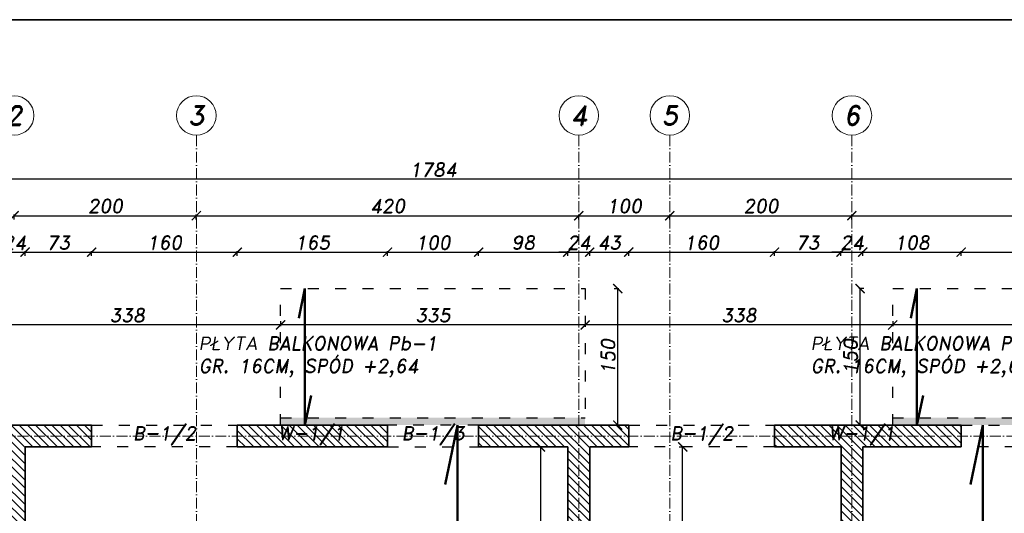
# Model space of a CAD drawing. Header units: millimetres. Extents: x 300938 to 312016, y 11971 to 20881.
# Tile 13 of 239: x 301734 to 302815, y 15846 to 16388. Entities that reach past the tile are written whole.
import ezdxf

# ---------------------------------------------------------------- set-up
doc = ezdxf.new("R2010")
doc.units = ezdxf.units.MM
doc.linetypes.add('ACAD_ISO03W100', pattern=[30, 12, -18])
doc.linetypes.add('ACAD_ISO10W100', pattern=[18, 12, -3, 0, -3])
for name, color, linetype, lineweight in [('konstrukcja', 3, 'Continuous', 35), ('konstrukcja wymiary', 1, 'Continuous', 13), ('kreskowanie', 253, 'Continuous', 0), ('opisy', 2, 'Continuous', 18), ('osie', 5, 'ACAD_ISO10W100', 13), ('zbrojenie', 4, 'Continuous', 50)]:
    doc.layers.add(name, color=color, linetype=linetype, lineweight=lineweight)
doc.layers.add('przerywane', color=6, linetype='ACAD_ISO03W100')
doc.styles.add('KONSTRUKCJA', font='romand.shx', dxfattribs={"oblique": 10})
doc.styles.get("Standard").update_dxf_attribs({"font": 'romand.shx', "oblique": 10})
doc.dimstyles.new('175', dxfattribs={"dimtxt": 15, "dimasz": 10, "dimexe": 1.25, "dimexo": 0.625, "dimgap": 3, "dimtad": 1, "dimdec": 0, "dimrnd": 0.5, "dimtxsty": 'KONSTRUKCJA', "dimblk": 'ARCHTICK', "dimcen": 2.5, "dimadec": 0, "dimazin": 0, "dimtfac": 1, "dimtdec": 0, "dimtix": 1, "dimtmove": 0, "dimatfit": 3, "dimfxl": 4, "dimfxlon": 1, "dimarcsym": 0})

# ---------------------------------------------------------------- blocks, each defined once
blk = doc.blocks.new('_ArchTick')
at = {"color": 0, "linetype": 'ByBlock', "lineweight": 13, "const_width": 0.15}
blk.add_lwpolyline([(-0.5, -0.5), (0.5, 0.5)], dxfattribs=at)
blk = doc.blocks.new('*D36')
at = {"layer": 'Defpoints', "color": 0, "transparency": 16777216}
for p in [(301739.6, 16132.7), (301715.6, 15918.7), (301739.6, 15918.7)]:
    blk.add_point(p, dxfattribs=at)
at = {"layer": 'konstrukcja wymiary', "color": 0, "lineweight": -2, "transparency": 16777216}
for p, q in [((301715.6, 16128.7), (301715.6, 16133.9)), ((301739.6, 16128.7), (301739.6, 16133.9)), ((301715.6, 16132.7), (301705.6, 16132.7)), ((301715.6, 16132.7), (301739.6, 16132.7)), ((301739.6, 16132.7), (301749.6, 16132.7))]:
    blk.add_line(p, q, dxfattribs=at)
at = {"layer": 'konstrukcja wymiary', "color": 0, "lineweight": -2, "transparency": 16777216, "xscale": 10, "yscale": 10, "zscale": 10}
blk.add_blockref('_ArchTick', (301715.6, 16132.7), dxfattribs=at)
at = {"layer": 'konstrukcja wymiary', "color": 0, "lineweight": -2, "transparency": 16777216, "xscale": 10, "yscale": 10, "zscale": 10, "rotation": 180}
blk.add_blockref('_ArchTick', (301739.6, 16132.7), dxfattribs=at)
at = {"layer": 'konstrukcja wymiary', "color": 0, "transparency": 16777216, "insert": (301727.6, 16143.2), "char_height": 15, "attachment_point": 5, "style": 'KONSTRUKCJA'}
blk.add_mtext('24', dxfattribs=at)
blk = doc.blocks.new('*D37')
at = {"layer": 'Defpoints', "color": 0, "transparency": 16777216}
for p in [(301812.6, 16132.7), (301812.6, 15942.7), (301739.6, 15918.7)]:
    blk.add_point(p, dxfattribs=at)
at = {"layer": 'konstrukcja wymiary', "color": 0, "lineweight": -2, "transparency": 16777216}
for p, q in [((301739.6, 16128.7), (301739.6, 16133.9)), ((301812.6, 16128.7), (301812.6, 16133.9)), ((301739.6, 16132.7), (301812.6, 16132.7))]:
    blk.add_line(p, q, dxfattribs=at)
at = {"layer": 'konstrukcja wymiary', "color": 0, "lineweight": -2, "transparency": 16777216, "xscale": 10, "yscale": 10, "zscale": 10, "rotation": 180}
blk.add_blockref('_ArchTick', (301739.6, 16132.7), dxfattribs=at)
at = {"layer": 'konstrukcja wymiary', "color": 0, "lineweight": -2, "transparency": 16777216, "xscale": 10, "yscale": 10, "zscale": 10}
blk.add_blockref('_ArchTick', (301812.6, 16132.7), dxfattribs=at)
at = {"layer": 'konstrukcja wymiary', "color": 0, "transparency": 16777216, "insert": (301776.1, 16143.2), "char_height": 15, "attachment_point": 5, "style": 'KONSTRUKCJA'}
blk.add_mtext('73', dxfattribs=at)
blk = doc.blocks.new('*D38')
at = {"layer": 'Defpoints', "color": 0, "transparency": 16777216}
for p in [(301972.6, 16132.7), (301812.6, 15942.7), (301972.6, 15942.7)]:
    blk.add_point(p, dxfattribs=at)
at = {"layer": 'konstrukcja wymiary', "color": 0, "lineweight": -2, "transparency": 16777216}
for p, q in [((301812.6, 16128.7), (301812.6, 16133.9)), ((301972.6, 16128.7), (301972.6, 16133.9)), ((301812.6, 16132.7), (301972.6, 16132.7))]:
    blk.add_line(p, q, dxfattribs=at)
at = {"layer": 'konstrukcja wymiary', "color": 0, "lineweight": -2, "transparency": 16777216, "xscale": 10, "yscale": 10, "zscale": 10, "rotation": 180}
blk.add_blockref('_ArchTick', (301812.6, 16132.7), dxfattribs=at)
at = {"layer": 'konstrukcja wymiary', "color": 0, "lineweight": -2, "transparency": 16777216, "xscale": 10, "yscale": 10, "zscale": 10}
blk.add_blockref('_ArchTick', (301972.6, 16132.7), dxfattribs=at)
at = {"layer": 'konstrukcja wymiary', "color": 0, "transparency": 16777216, "insert": (301892.6, 16143.2), "char_height": 15, "attachment_point": 5, "style": 'KONSTRUKCJA'}
blk.add_mtext('160', dxfattribs=at)
blk = doc.blocks.new('*D39')
at = {"layer": 'Defpoints', "color": 0, "transparency": 16777216}
for p in [(302137.6, 16132.7), (301972.6, 15942.7), (302137.6, 15942.7)]:
    blk.add_point(p, dxfattribs=at)
at = {"layer": 'konstrukcja wymiary', "color": 0, "lineweight": -2, "transparency": 16777216}
for p, q in [((301972.6, 16128.7), (301972.6, 16133.9)), ((302137.6, 16128.7), (302137.6, 16133.9)), ((301972.6, 16132.7), (302137.6, 16132.7))]:
    blk.add_line(p, q, dxfattribs=at)
at = {"layer": 'konstrukcja wymiary', "color": 0, "lineweight": -2, "transparency": 16777216, "xscale": 10, "yscale": 10, "zscale": 10, "rotation": 180}
blk.add_blockref('_ArchTick', (301972.6, 16132.7), dxfattribs=at)
at = {"layer": 'konstrukcja wymiary', "color": 0, "lineweight": -2, "transparency": 16777216, "xscale": 10, "yscale": 10, "zscale": 10}
blk.add_blockref('_ArchTick', (302137.6, 16132.7), dxfattribs=at)
at = {"layer": 'konstrukcja wymiary', "color": 0, "transparency": 16777216, "insert": (302055.1, 16143.2), "char_height": 15, "attachment_point": 5, "style": 'KONSTRUKCJA'}
blk.add_mtext('165', dxfattribs=at)
blk = doc.blocks.new('*D40')
at = {"layer": 'Defpoints', "color": 0, "transparency": 16777216}
for p in [(302237.6, 16132.7), (302137.6, 15942.7), (302237.6, 15942.7)]:
    blk.add_point(p, dxfattribs=at)
at = {"layer": 'konstrukcja wymiary', "color": 0, "lineweight": -2, "transparency": 16777216}
for p, q in [((302137.6, 16128.7), (302137.6, 16133.9)), ((302237.6, 16128.7), (302237.6, 16133.9)), ((302137.6, 16132.7), (302237.6, 16132.7))]:
    blk.add_line(p, q, dxfattribs=at)
at = {"layer": 'konstrukcja wymiary', "color": 0, "lineweight": -2, "transparency": 16777216, "xscale": 10, "yscale": 10, "zscale": 10, "rotation": 180}
blk.add_blockref('_ArchTick', (302137.6, 16132.7), dxfattribs=at)
at = {"layer": 'konstrukcja wymiary', "color": 0, "lineweight": -2, "transparency": 16777216, "xscale": 10, "yscale": 10, "zscale": 10}
blk.add_blockref('_ArchTick', (302237.6, 16132.7), dxfattribs=at)
at = {"layer": 'konstrukcja wymiary', "color": 0, "transparency": 16777216, "insert": (302187.6, 16143.2), "char_height": 15, "attachment_point": 5, "style": 'KONSTRUKCJA'}
blk.add_mtext('100', dxfattribs=at)
blk = doc.blocks.new('*D41')
at = {"layer": 'Defpoints', "color": 0, "transparency": 16777216}
for p in [(302335.6, 16132.7), (302237.6, 15942.7), (302335.6, 15918.7)]:
    blk.add_point(p, dxfattribs=at)
at = {"layer": 'konstrukcja wymiary', "color": 0, "lineweight": -2, "transparency": 16777216}
for p, q in [((302237.6, 16128.7), (302237.6, 16133.9)), ((302335.6, 16128.7), (302335.6, 16133.9)), ((302237.6, 16132.7), (302335.6, 16132.7))]:
    blk.add_line(p, q, dxfattribs=at)
at = {"layer": 'konstrukcja wymiary', "color": 0, "lineweight": -2, "transparency": 16777216, "xscale": 10, "yscale": 10, "zscale": 10, "rotation": 180}
blk.add_blockref('_ArchTick', (302237.6, 16132.7), dxfattribs=at)
at = {"layer": 'konstrukcja wymiary', "color": 0, "lineweight": -2, "transparency": 16777216, "xscale": 10, "yscale": 10, "zscale": 10}
blk.add_blockref('_ArchTick', (302335.6, 16132.7), dxfattribs=at)
at = {"layer": 'konstrukcja wymiary', "color": 0, "transparency": 16777216, "insert": (302286.6, 16143.2), "char_height": 15, "attachment_point": 5, "style": 'KONSTRUKCJA'}
blk.add_mtext('98', dxfattribs=at)
blk = doc.blocks.new('*D42')
at = {"layer": 'Defpoints', "color": 0, "transparency": 16777216}
for p in [(302359.6, 16132.7), (302335.6, 15918.7), (302359.6, 15918.7)]:
    blk.add_point(p, dxfattribs=at)
at = {"layer": 'konstrukcja wymiary', "color": 0, "lineweight": -2, "transparency": 16777216}
for p, q in [((302335.6, 16128.7), (302335.6, 16133.9)), ((302359.6, 16128.7), (302359.6, 16133.9)), ((302335.6, 16132.7), (302325.6, 16132.7)), ((302335.6, 16132.7), (302359.6, 16132.7)), ((302359.6, 16132.7), (302369.6, 16132.7))]:
    blk.add_line(p, q, dxfattribs=at)
at = {"layer": 'konstrukcja wymiary', "color": 0, "lineweight": -2, "transparency": 16777216, "xscale": 10, "yscale": 10, "zscale": 10}
blk.add_blockref('_ArchTick', (302335.6, 16132.7), dxfattribs=at)
at = {"layer": 'konstrukcja wymiary', "color": 0, "lineweight": -2, "transparency": 16777216, "xscale": 10, "yscale": 10, "zscale": 10, "rotation": 180}
blk.add_blockref('_ArchTick', (302359.6, 16132.7), dxfattribs=at)
at = {"layer": 'konstrukcja wymiary', "color": 0, "transparency": 16777216, "insert": (302347.6, 16143.2), "char_height": 15, "attachment_point": 5, "style": 'KONSTRUKCJA'}
blk.add_mtext('24', dxfattribs=at)
blk = doc.blocks.new('*D43')
at = {"layer": 'Defpoints', "color": 0, "transparency": 16777216}
for p in [(302402.6, 16132.7), (302402.6, 15942.7), (302359.6, 15918.7)]:
    blk.add_point(p, dxfattribs=at)
at = {"layer": 'konstrukcja wymiary', "color": 0, "lineweight": -2, "transparency": 16777216}
for p, q in [((302359.6, 16128.7), (302359.6, 16133.9)), ((302402.6, 16128.7), (302402.6, 16133.9)), ((302359.6, 16132.7), (302402.6, 16132.7))]:
    blk.add_line(p, q, dxfattribs=at)
at = {"layer": 'konstrukcja wymiary', "color": 0, "lineweight": -2, "transparency": 16777216, "xscale": 10, "yscale": 10, "zscale": 10, "rotation": 180}
blk.add_blockref('_ArchTick', (302359.6, 16132.7), dxfattribs=at)
at = {"layer": 'konstrukcja wymiary', "color": 0, "lineweight": -2, "transparency": 16777216, "xscale": 10, "yscale": 10, "zscale": 10}
blk.add_blockref('_ArchTick', (302402.6, 16132.7), dxfattribs=at)
at = {"layer": 'konstrukcja wymiary', "color": 0, "transparency": 16777216, "insert": (302381.1, 16143.2), "char_height": 15, "attachment_point": 5, "style": 'KONSTRUKCJA'}
blk.add_mtext('43', dxfattribs=at)
blk = doc.blocks.new('*D44')
at = {"layer": 'Defpoints', "color": 0, "transparency": 16777216}
for p in [(302562.6, 16132.7), (302402.6, 15942.7), (302562.6, 15942.7)]:
    blk.add_point(p, dxfattribs=at)
at = {"layer": 'konstrukcja wymiary', "color": 0, "lineweight": -2, "transparency": 16777216}
for p, q in [((302402.6, 16128.7), (302402.6, 16133.9)), ((302562.6, 16128.7), (302562.6, 16133.9)), ((302402.6, 16132.7), (302562.6, 16132.7))]:
    blk.add_line(p, q, dxfattribs=at)
at = {"layer": 'konstrukcja wymiary', "color": 0, "lineweight": -2, "transparency": 16777216, "xscale": 10, "yscale": 10, "zscale": 10, "rotation": 180}
blk.add_blockref('_ArchTick', (302402.6, 16132.7), dxfattribs=at)
at = {"layer": 'konstrukcja wymiary', "color": 0, "lineweight": -2, "transparency": 16777216, "xscale": 10, "yscale": 10, "zscale": 10}
blk.add_blockref('_ArchTick', (302562.6, 16132.7), dxfattribs=at)
at = {"layer": 'konstrukcja wymiary', "color": 0, "transparency": 16777216, "insert": (302482.6, 16143.2), "char_height": 15, "attachment_point": 5, "style": 'KONSTRUKCJA'}
blk.add_mtext('160', dxfattribs=at)
blk = doc.blocks.new('*D45')
at = {"layer": 'Defpoints', "color": 0, "transparency": 16777216}
for p in [(302635.6, 16132.7), (302562.6, 15942.7), (302635.6, 15918.7)]:
    blk.add_point(p, dxfattribs=at)
at = {"layer": 'konstrukcja wymiary', "color": 0, "lineweight": -2, "transparency": 16777216}
for p, q in [((302562.6, 16128.7), (302562.6, 16133.9)), ((302635.6, 16128.7), (302635.6, 16133.9)), ((302562.6, 16132.7), (302635.6, 16132.7))]:
    blk.add_line(p, q, dxfattribs=at)
at = {"layer": 'konstrukcja wymiary', "color": 0, "lineweight": -2, "transparency": 16777216, "xscale": 10, "yscale": 10, "zscale": 10, "rotation": 180}
blk.add_blockref('_ArchTick', (302562.6, 16132.7), dxfattribs=at)
at = {"layer": 'konstrukcja wymiary', "color": 0, "lineweight": -2, "transparency": 16777216, "xscale": 10, "yscale": 10, "zscale": 10}
blk.add_blockref('_ArchTick', (302635.6, 16132.7), dxfattribs=at)
at = {"layer": 'konstrukcja wymiary', "color": 0, "transparency": 16777216, "insert": (302599.1, 16143.2), "char_height": 15, "attachment_point": 5, "style": 'KONSTRUKCJA'}
blk.add_mtext('73', dxfattribs=at)
blk = doc.blocks.new('*D46')
at = {"layer": 'Defpoints', "color": 0, "transparency": 16777216}
for p in [(302659.6, 16132.7), (302635.6, 15918.7), (302659.6, 15918.7)]:
    blk.add_point(p, dxfattribs=at)
at = {"layer": 'konstrukcja wymiary', "color": 0, "lineweight": -2, "transparency": 16777216}
for p, q in [((302635.6, 16128.7), (302635.6, 16133.9)), ((302659.6, 16128.7), (302659.6, 16133.9)), ((302635.6, 16132.7), (302625.6, 16132.7)), ((302635.6, 16132.7), (302659.6, 16132.7)), ((302659.6, 16132.7), (302669.6, 16132.7))]:
    blk.add_line(p, q, dxfattribs=at)
at = {"layer": 'konstrukcja wymiary', "color": 0, "lineweight": -2, "transparency": 16777216, "xscale": 10, "yscale": 10, "zscale": 10}
blk.add_blockref('_ArchTick', (302635.6, 16132.7), dxfattribs=at)
at = {"layer": 'konstrukcja wymiary', "color": 0, "lineweight": -2, "transparency": 16777216, "xscale": 10, "yscale": 10, "zscale": 10, "rotation": 180}
blk.add_blockref('_ArchTick', (302659.6, 16132.7), dxfattribs=at)
at = {"layer": 'konstrukcja wymiary', "color": 0, "transparency": 16777216, "insert": (302647.6, 16143.2), "char_height": 15, "attachment_point": 5, "style": 'KONSTRUKCJA'}
blk.add_mtext('24', dxfattribs=at)
blk = doc.blocks.new('*D47')
at = {"layer": 'Defpoints', "color": 0, "transparency": 16777216}
for p in [(302767.6, 16132.7), (302767.6, 15942.7), (302659.6, 15918.7)]:
    blk.add_point(p, dxfattribs=at)
at = {"layer": 'konstrukcja wymiary', "color": 0, "lineweight": -2, "transparency": 16777216}
for p, q in [((302659.6, 16128.7), (302659.6, 16133.9)), ((302767.6, 16128.7), (302767.6, 16133.9)), ((302659.6, 16132.7), (302767.6, 16132.7))]:
    blk.add_line(p, q, dxfattribs=at)
at = {"layer": 'konstrukcja wymiary', "color": 0, "lineweight": -2, "transparency": 16777216, "xscale": 10, "yscale": 10, "zscale": 10, "rotation": 180}
blk.add_blockref('_ArchTick', (302659.6, 16132.7), dxfattribs=at)
at = {"layer": 'konstrukcja wymiary', "color": 0, "lineweight": -2, "transparency": 16777216, "xscale": 10, "yscale": 10, "zscale": 10}
blk.add_blockref('_ArchTick', (302767.6, 16132.7), dxfattribs=at)
at = {"layer": 'konstrukcja wymiary', "color": 0, "transparency": 16777216, "insert": (302713.6, 16143.2), "char_height": 15, "attachment_point": 5, "style": 'KONSTRUKCJA'}
blk.add_mtext('108', dxfattribs=at)
blk = doc.blocks.new('*D48')
at = {"layer": 'Defpoints', "color": 0, "transparency": 16777216}
for p in [(302947.6, 16132.7), (302767.6, 15942.7), (302947.6, 15942.7)]:
    blk.add_point(p, dxfattribs=at)
at = {"layer": 'konstrukcja wymiary', "color": 0, "lineweight": -2, "transparency": 16777216}
for p, q in [((302767.6, 16128.7), (302767.6, 16133.9)), ((302947.6, 16128.7), (302947.6, 16133.9)), ((302767.6, 16132.7), (302947.6, 16132.7))]:
    blk.add_line(p, q, dxfattribs=at)
at = {"layer": 'konstrukcja wymiary', "color": 0, "lineweight": -2, "transparency": 16777216, "xscale": 10, "yscale": 10, "zscale": 10, "rotation": 180}
blk.add_blockref('_ArchTick', (302767.6, 16132.7), dxfattribs=at)
at = {"layer": 'konstrukcja wymiary', "color": 0, "lineweight": -2, "transparency": 16777216, "xscale": 10, "yscale": 10, "zscale": 10}
blk.add_blockref('_ArchTick', (302947.6, 16132.7), dxfattribs=at)
at = {"layer": 'konstrukcja wymiary', "color": 0, "transparency": 16777216, "insert": (302857.6, 16143.2), "char_height": 15, "attachment_point": 5, "style": 'KONSTRUKCJA'}
blk.add_mtext('180', dxfattribs=at)
blk = doc.blocks.new('*D52')
at = {"layer": 'Defpoints', "color": 0, "transparency": 16777216}
for p in [(301927.6, 16172.7), (301727.6, 15942.7), (301927.6, 15942.7)]:
    blk.add_point(p, dxfattribs=at)
at = {"layer": 'konstrukcja wymiary', "color": 0, "lineweight": -2, "transparency": 16777216}
for p, q in [((301727.6, 16168.7), (301727.6, 16173.9)), ((301727.6, 16172.7), (301927.6, 16172.7)), ((301927.6, 16168.7), (301927.6, 16173.9))]:
    blk.add_line(p, q, dxfattribs=at)
at = {"layer": 'konstrukcja wymiary', "color": 0, "lineweight": -2, "transparency": 16777216, "xscale": 10, "yscale": 10, "zscale": 10, "rotation": 180}
blk.add_blockref('_ArchTick', (301727.6, 16172.7), dxfattribs=at)
at = {"layer": 'konstrukcja wymiary', "color": 0, "lineweight": -2, "transparency": 16777216, "xscale": 10, "yscale": 10, "zscale": 10}
blk.add_blockref('_ArchTick', (301927.6, 16172.7), dxfattribs=at)
at = {"layer": 'konstrukcja wymiary', "color": 0, "transparency": 16777216, "insert": (301827.6, 16183.2), "char_height": 15, "attachment_point": 5, "style": 'KONSTRUKCJA'}
blk.add_mtext('200', dxfattribs=at)
blk = doc.blocks.new('*D53')
at = {"layer": 'Defpoints', "color": 0, "transparency": 16777216}
for p in [(302347.6, 16172.7), (301927.6, 15942.7), (302347.6, 15942.7)]:
    blk.add_point(p, dxfattribs=at)
at = {"layer": 'konstrukcja wymiary', "color": 0, "lineweight": -2, "transparency": 16777216}
for p, q in [((301927.6, 16168.7), (301927.6, 16173.9)), ((301927.6, 16172.7), (302347.6, 16172.7)), ((302347.6, 16168.7), (302347.6, 16173.9))]:
    blk.add_line(p, q, dxfattribs=at)
at = {"layer": 'konstrukcja wymiary', "color": 0, "lineweight": -2, "transparency": 16777216, "xscale": 10, "yscale": 10, "zscale": 10, "rotation": 180}
blk.add_blockref('_ArchTick', (301927.6, 16172.7), dxfattribs=at)
at = {"layer": 'konstrukcja wymiary', "color": 0, "lineweight": -2, "transparency": 16777216, "xscale": 10, "yscale": 10, "zscale": 10}
blk.add_blockref('_ArchTick', (302347.6, 16172.7), dxfattribs=at)
at = {"layer": 'konstrukcja wymiary', "color": 0, "transparency": 16777216, "insert": (302137.6, 16183.2), "char_height": 15, "attachment_point": 5, "style": 'KONSTRUKCJA'}
blk.add_mtext('420', dxfattribs=at)
blk = doc.blocks.new('*D54')
at = {"layer": 'Defpoints', "color": 0, "transparency": 16777216}
for p in [(302447.6, 16172.7), (302347.6, 15942.7), (302447.6, 15942.7)]:
    blk.add_point(p, dxfattribs=at)
at = {"layer": 'konstrukcja wymiary', "color": 0, "lineweight": -2, "transparency": 16777216}
for p, q in [((302347.6, 16168.7), (302347.6, 16173.9)), ((302347.6, 16172.7), (302447.6, 16172.7)), ((302447.6, 16168.7), (302447.6, 16173.9))]:
    blk.add_line(p, q, dxfattribs=at)
at = {"layer": 'konstrukcja wymiary', "color": 0, "lineweight": -2, "transparency": 16777216, "xscale": 10, "yscale": 10, "zscale": 10, "rotation": 180}
blk.add_blockref('_ArchTick', (302347.6, 16172.7), dxfattribs=at)
at = {"layer": 'konstrukcja wymiary', "color": 0, "lineweight": -2, "transparency": 16777216, "xscale": 10, "yscale": 10, "zscale": 10}
blk.add_blockref('_ArchTick', (302447.6, 16172.7), dxfattribs=at)
at = {"layer": 'konstrukcja wymiary', "color": 0, "transparency": 16777216, "insert": (302397.6, 16183.2), "char_height": 15, "attachment_point": 5, "style": 'KONSTRUKCJA'}
blk.add_mtext('100', dxfattribs=at)
blk = doc.blocks.new('*D55')
at = {"layer": 'Defpoints', "color": 0, "transparency": 16777216}
for p in [(302647.6, 16172.7), (302447.6, 15942.7), (302647.6, 15942.7)]:
    blk.add_point(p, dxfattribs=at)
at = {"layer": 'konstrukcja wymiary', "color": 0, "lineweight": -2, "transparency": 16777216}
for p, q in [((302447.6, 16168.7), (302447.6, 16173.9)), ((302447.6, 16172.7), (302647.6, 16172.7)), ((302647.6, 16168.7), (302647.6, 16173.9))]:
    blk.add_line(p, q, dxfattribs=at)
at = {"layer": 'konstrukcja wymiary', "color": 0, "lineweight": -2, "transparency": 16777216, "xscale": 10, "yscale": 10, "zscale": 10, "rotation": 180}
blk.add_blockref('_ArchTick', (302447.6, 16172.7), dxfattribs=at)
at = {"layer": 'konstrukcja wymiary', "color": 0, "lineweight": -2, "transparency": 16777216, "xscale": 10, "yscale": 10, "zscale": 10}
blk.add_blockref('_ArchTick', (302647.6, 16172.7), dxfattribs=at)
at = {"layer": 'konstrukcja wymiary', "color": 0, "transparency": 16777216, "insert": (302547.6, 16183.2), "char_height": 15, "attachment_point": 5, "style": 'KONSTRUKCJA'}
blk.add_mtext('200', dxfattribs=at)
blk = doc.blocks.new('*D56')
at = {"layer": 'Defpoints', "color": 0, "transparency": 16777216}
for p in [(303067.6, 16172.7), (302647.6, 15942.7), (303067.6, 15942.7)]:
    blk.add_point(p, dxfattribs=at)
at = {"layer": 'konstrukcja wymiary', "color": 0, "lineweight": -2, "transparency": 16777216}
for p, q in [((302647.6, 16168.7), (302647.6, 16173.9)), ((302647.6, 16172.7), (303067.6, 16172.7)), ((303067.6, 16168.7), (303067.6, 16173.9))]:
    blk.add_line(p, q, dxfattribs=at)
at = {"layer": 'konstrukcja wymiary', "color": 0, "lineweight": -2, "transparency": 16777216, "xscale": 10, "yscale": 10, "zscale": 10, "rotation": 180}
blk.add_blockref('_ArchTick', (302647.6, 16172.7), dxfattribs=at)
at = {"layer": 'konstrukcja wymiary', "color": 0, "lineweight": -2, "transparency": 16777216, "xscale": 10, "yscale": 10, "zscale": 10}
blk.add_blockref('_ArchTick', (303067.6, 16172.7), dxfattribs=at)
at = {"layer": 'konstrukcja wymiary', "color": 0, "transparency": 16777216, "insert": (302857.6, 16183.2), "char_height": 15, "attachment_point": 5, "style": 'KONSTRUKCJA'}
blk.add_mtext('420', dxfattribs=at)
blk = doc.blocks.new('*D57')
at = {"layer": 'Defpoints', "color": 0, "transparency": 16777216}
for p in [(301295.6, 16212.7), (301295.6, 15942.7), (303079.6, 15942.7)]:
    blk.add_point(p, dxfattribs=at)
at = {"layer": 'konstrukcja wymiary', "color": 0, "lineweight": -2, "transparency": 16777216}
for p, q in [((301295.6, 16208.7), (301295.6, 16213.9)), ((303079.6, 16212.7), (301295.6, 16212.7)), ((303079.6, 16208.7), (303079.6, 16213.9))]:
    blk.add_line(p, q, dxfattribs=at)
at = {"layer": 'konstrukcja wymiary', "color": 0, "lineweight": -2, "transparency": 16777216, "xscale": 10, "yscale": 10, "zscale": 10, "rotation": 180}
blk.add_blockref('_ArchTick', (301295.6, 16212.7), dxfattribs=at)
at = {"layer": 'konstrukcja wymiary', "color": 0, "lineweight": -2, "transparency": 16777216, "xscale": 10, "yscale": 10, "zscale": 10}
blk.add_blockref('_ArchTick', (303079.6, 16212.7), dxfattribs=at)
at = {"layer": 'konstrukcja wymiary', "color": 0, "transparency": 16777216, "insert": (302187.6, 16223.2), "char_height": 15, "attachment_point": 5, "style": 'KONSTRUKCJA'}
blk.add_mtext('1784', dxfattribs=at)
blk = doc.blocks.new('*D116')
at = {"layer": 'Defpoints', "color": 0, "transparency": 16777216}
for p in [(302692.4, 16092.7), (302692.4, 16052.7), (303026.8, 15942.7)]:
    blk.add_point(p, dxfattribs=at)
at = {"layer": 'konstrukcja wymiary', "color": 0, "lineweight": -2, "transparency": 16777216}
for p, q in [((302692.4, 16056.7), (302692.4, 16051.4)), ((303026.8, 16052.7), (302692.4, 16052.7)), ((303026.8, 16048.7), (303026.8, 16053.9))]:
    blk.add_line(p, q, dxfattribs=at)
at = {"layer": 'konstrukcja wymiary', "color": 0, "lineweight": -2, "transparency": 16777216, "xscale": 10, "yscale": 10, "zscale": 10, "rotation": 180}
blk.add_blockref('_ArchTick', (302692.4, 16052.7), dxfattribs=at)
at = {"layer": 'konstrukcja wymiary', "color": 0, "lineweight": -2, "transparency": 16777216, "xscale": 10, "yscale": 10, "zscale": 10}
blk.add_blockref('_ArchTick', (303026.8, 16052.7), dxfattribs=at)
at = {"layer": 'konstrukcja wymiary', "color": 0, "transparency": 16777216, "insert": (302859.6, 16063.2), "char_height": 15, "attachment_point": 5, "style": 'KONSTRUKCJA'}
blk.add_mtext('335', dxfattribs=at)
blk = doc.blocks.new('*D117')
at = {"layer": 'Defpoints', "color": 0, "transparency": 16777216}
for p in [(302354.6, 16092.7), (302692.4, 16092.7), (302354.6, 16052.7)]:
    blk.add_point(p, dxfattribs=at)
at = {"layer": 'konstrukcja wymiary', "color": 0, "lineweight": -2, "transparency": 16777216}
for p, q in [((302354.6, 16056.7), (302354.6, 16051.4)), ((302692.4, 16052.7), (302354.6, 16052.7)), ((302692.4, 16056.7), (302692.4, 16051.4))]:
    blk.add_line(p, q, dxfattribs=at)
at = {"layer": 'konstrukcja wymiary', "color": 0, "lineweight": -2, "transparency": 16777216, "xscale": 10, "yscale": 10, "zscale": 10, "rotation": 180}
blk.add_blockref('_ArchTick', (302354.6, 16052.7), dxfattribs=at)
at = {"layer": 'konstrukcja wymiary', "color": 0, "lineweight": -2, "transparency": 16777216, "xscale": 10, "yscale": 10, "zscale": 10}
blk.add_blockref('_ArchTick', (302692.4, 16052.7), dxfattribs=at)
at = {"layer": 'konstrukcja wymiary', "color": 0, "transparency": 16777216, "insert": (302523.5, 16063.2), "char_height": 15, "attachment_point": 5, "style": 'KONSTRUKCJA'}
blk.add_mtext('338', dxfattribs=at)
blk = doc.blocks.new('*D118')
at = {"layer": 'Defpoints', "color": 0, "transparency": 16777216}
for p in [(302020.2, 16092.7), (302354.6, 16092.7), (302020.2, 16052.7)]:
    blk.add_point(p, dxfattribs=at)
at = {"layer": 'konstrukcja wymiary', "color": 0, "lineweight": -2, "transparency": 16777216}
for p, q in [((302020.2, 16056.7), (302020.2, 16051.4)), ((302354.6, 16052.7), (302020.2, 16052.7)), ((302354.6, 16056.7), (302354.6, 16051.4))]:
    blk.add_line(p, q, dxfattribs=at)
at = {"layer": 'konstrukcja wymiary', "color": 0, "lineweight": -2, "transparency": 16777216, "xscale": 10, "yscale": 10, "zscale": 10, "rotation": 180}
blk.add_blockref('_ArchTick', (302020.2, 16052.7), dxfattribs=at)
at = {"layer": 'konstrukcja wymiary', "color": 0, "lineweight": -2, "transparency": 16777216, "xscale": 10, "yscale": 10, "zscale": 10}
blk.add_blockref('_ArchTick', (302354.6, 16052.7), dxfattribs=at)
at = {"layer": 'konstrukcja wymiary', "color": 0, "transparency": 16777216, "insert": (302187.4, 16063.2), "char_height": 15, "attachment_point": 5, "style": 'KONSTRUKCJA'}
blk.add_mtext('335', dxfattribs=at)
blk = doc.blocks.new('*D119')
at = {"layer": 'Defpoints', "color": 0, "transparency": 16777216}
for p in [(301682.9, 16092.7), (302020.2, 16092.7), (301682.9, 16052.7)]:
    blk.add_point(p, dxfattribs=at)
at = {"layer": 'konstrukcja wymiary', "color": 0, "lineweight": -2, "transparency": 16777216}
for p, q in [((301682.9, 16056.7), (301682.9, 16051.4)), ((302020.2, 16052.7), (301682.9, 16052.7)), ((302020.2, 16056.7), (302020.2, 16051.4))]:
    blk.add_line(p, q, dxfattribs=at)
at = {"layer": 'konstrukcja wymiary', "color": 0, "lineweight": -2, "transparency": 16777216, "xscale": 10, "yscale": 10, "zscale": 10, "rotation": 180}
blk.add_blockref('_ArchTick', (301682.9, 16052.7), dxfattribs=at)
at = {"layer": 'konstrukcja wymiary', "color": 0, "lineweight": -2, "transparency": 16777216, "xscale": 10, "yscale": 10, "zscale": 10}
blk.add_blockref('_ArchTick', (302020.2, 16052.7), dxfattribs=at)
at = {"layer": 'konstrukcja wymiary', "color": 0, "transparency": 16777216, "insert": (301851.6, 16063.2), "char_height": 15, "attachment_point": 5, "style": 'KONSTRUKCJA'}
blk.add_mtext('338', dxfattribs=at)
blk = doc.blocks.new('*D123')
at = {"layer": 'Defpoints', "color": 0, "transparency": 16777216}
for p in [(302656.6, 16092.7), (302692.4, 16092.7), (302692.4, 15942.7)]:
    blk.add_point(p, dxfattribs=at)
at = {"layer": 'konstrukcja wymiary', "color": 0, "lineweight": -2, "transparency": 16777216}
for p, q in [((302660.6, 16092.7), (302655.3, 16092.7)), ((302656.6, 15942.7), (302656.6, 16092.7)), ((302660.6, 15942.7), (302655.3, 15942.7))]:
    blk.add_line(p, q, dxfattribs=at)
at = {"layer": 'konstrukcja wymiary', "color": 0, "lineweight": -2, "transparency": 16777216, "xscale": 10, "yscale": 10, "zscale": 10}
for p, rotation in [((302656.6, 16092.7), 90), ((302656.6, 15942.7), 270)]:
    blk.add_blockref('_ArchTick', p, dxfattribs=dict(at, rotation=rotation))
at = {"layer": 'konstrukcja wymiary', "color": 0, "transparency": 16777216, "insert": (302646.1, 16017.7), "char_height": 15, "attachment_point": 5, "rotation": 90, "style": 'KONSTRUKCJA'}
blk.add_mtext('150', dxfattribs=at)
blk = doc.blocks.new('*D124')
at = {"layer": 'Defpoints', "color": 0, "transparency": 16777216}
for p in [(302354.6, 16092.7), (302390.4, 16092.7), (302354.6, 15942.7)]:
    blk.add_point(p, dxfattribs=at)
at = {"layer": 'konstrukcja wymiary', "color": 0, "lineweight": -2, "transparency": 16777216}
for p, q in [((302386.4, 16092.7), (302391.7, 16092.7)), ((302390.4, 15942.7), (302390.4, 16092.7)), ((302386.4, 15942.7), (302391.7, 15942.7))]:
    blk.add_line(p, q, dxfattribs=at)
at = {"layer": 'konstrukcja wymiary', "color": 0, "lineweight": -2, "transparency": 16777216, "xscale": 10, "yscale": 10, "zscale": 10}
for p, rotation in [((302390.4, 16092.7), 90), ((302390.4, 15942.7), 270)]:
    blk.add_blockref('_ArchTick', p, dxfattribs=dict(at, rotation=rotation))
at = {"layer": 'konstrukcja wymiary', "color": 0, "transparency": 16777216, "insert": (302379.9, 16017.7), "char_height": 15, "attachment_point": 5, "rotation": 90, "style": 'KONSTRUKCJA'}
blk.add_mtext('150', dxfattribs=at)
blk = doc.blocks.new('*D239')
at = {"layer": 'Defpoints', "color": 0, "transparency": 16777216}
for p in [(302335.6, 15918.7), (302305.6, 15620.8), (302335.6, 15620.8)]:
    blk.add_point(p, dxfattribs=at)
at = {"layer": 'konstrukcja wymiary', "color": 0, "lineweight": -2, "transparency": 16777216}
for p, q in [((302309.6, 15918.7), (302304.4, 15918.7)), ((302305.6, 15918.7), (302305.6, 15620.8)), ((302309.6, 15620.8), (302304.4, 15620.8))]:
    blk.add_line(p, q, dxfattribs=at)
at = {"layer": 'konstrukcja wymiary', "color": 0, "lineweight": -2, "transparency": 16777216, "xscale": 10, "yscale": 10, "zscale": 10}
for p, rotation in [((302305.6, 15918.7), 90), ((302305.6, 15620.8), 270)]:
    blk.add_blockref('_ArchTick', p, dxfattribs=dict(at, rotation=rotation))
at = {"layer": 'konstrukcja wymiary', "color": 0, "transparency": 16777216, "insert": (302295.1, 15769.7), "char_height": 15, "attachment_point": 5, "rotation": 90, "style": 'KONSTRUKCJA'}
blk.add_mtext('298', dxfattribs=at)
blk = doc.blocks.new('*D242')
at = {"layer": 'Defpoints', "color": 0, "transparency": 16777216}
for p in [(302359.6, 15918.7), (302461.7, 15918.7), (302419.6, 15644.8)]:
    blk.add_point(p, dxfattribs=at)
at = {"layer": 'konstrukcja wymiary', "color": 0, "lineweight": -2, "transparency": 16777216}
for p, q in [((302457.7, 15918.7), (302462.9, 15918.7)), ((302461.7, 15644.8), (302461.7, 15918.7)), ((302457.7, 15644.8), (302462.9, 15644.8))]:
    blk.add_line(p, q, dxfattribs=at)
at = {"layer": 'konstrukcja wymiary', "color": 0, "lineweight": -2, "transparency": 16777216, "xscale": 10, "yscale": 10, "zscale": 10}
for p, rotation in [((302461.7, 15918.7), 90), ((302461.7, 15644.8), 270)]:
    blk.add_blockref('_ArchTick', p, dxfattribs=dict(at, rotation=rotation))
at = {"layer": 'konstrukcja wymiary', "color": 0, "transparency": 16777216, "insert": (302451.2, 15781.7), "char_height": 15, "attachment_point": 5, "rotation": 90, "style": 'KONSTRUKCJA'}
blk.add_mtext('274', dxfattribs=at)

msp = doc.modelspace()

# ---------------------------------------------------------------- hatches: boundary and pattern name
at = {"layer": 'kreskowanie'}
h = msp.add_hatch(dxfattribs=at)
h.set_pattern_fill('HONEY', color=256)
h.set_pattern_definition([(0, (-4671.0888, 651.4579), (4.7625, 2.749630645), [3.175, -6.35]), (120, (-4671.0888, 651.4579), (-4.76249999, 2.749630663), [3.175, -6.35]), (60, (-4671.0888, 651.4579), (1e-08, 5.499261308), [-6.35, 3.175])])
h.paths.add_polyline_path([(302230.572, 15942.682), (302354.638, 15942.682), (302354.638, 15950.682), (302230.572, 15950.682)])
h.paths.add_polyline_path([(302048.104, 15942.682), (302230.572, 15942.682), (302230.572, 15950.682), (302048.104, 15950.682)])
h.paths.add_polyline_path([(302048.104, 15942.682), (302048.104, 15950.682), (302020.238, 15950.682), (302020.238, 15942.682)])
h = msp.add_hatch(dxfattribs=at)
h.set_pattern_fill('HONEY', color=256)
h.set_pattern_definition([(0, (-3998.9756, 651.4579), (4.7625, 2.749630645), [3.175, -6.35]), (120, (-3998.9756, 651.4579), (-4.76249999, 2.749630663), [3.175, -6.35]), (60, (-3998.9756, 651.4579), (1e-08, 5.499261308), [-6.35, 3.175])])
h.paths.add_polyline_path([(302902.685, 15942.682), (303026.751, 15942.682), (303026.751, 15950.682), (302902.685, 15950.682)])
h.paths.add_polyline_path([(302720.217, 15942.682), (302902.685, 15942.682), (302902.685, 15950.682), (302720.217, 15950.682)])
h.paths.add_polyline_path([(302720.217, 15942.682), (302720.217, 15950.682), (302692.351, 15950.682), (302692.351, 15942.682)])
h = msp.add_hatch(dxfattribs=at)
h.set_pattern_fill('ANSI31', color=256, scale=2, angle=90, style=0)
h.set_pattern_definition([(135, (4989.276, 2804.839), (-4.49012806, -4.49012806), [])])
h.paths.add_polyline_path([(301427.638, 15942.682), (301319.638, 15942.682), (301319.638, 15918.682), (301427.638, 15918.682)])
h.paths.add_polyline_path([(301812.638, 15942.682), (301607.638, 15942.682), (301607.638, 15918.682), (301715.638, 15918.682), (301715.638, 15362.682), (301695.638, 15362.682), (301695.638, 15338.682), (301915.638, 15338.682), (301915.638, 15318.682), (301939.638, 15318.682), (301939.638, 15338.682), (302064.638, 15338.682), (302064.638, 15362.682), (301739.638, 15362.682), (301739.638, 15918.682), (301812.638, 15918.682)])
h.paths.add_polyline_path([(302137.638, 15942.682), (301972.638, 15942.682), (301972.638, 15918.682), (302137.638, 15918.682), (302137.638, 15918.682)])
h.paths.add_polyline_path([(302402.638, 15942.682), (302237.638, 15942.682), (302237.638, 15918.682), (302335.638, 15918.682), (302335.638, 15644.782), (302359.638, 15644.782), (302359.638, 15918.682), (302402.638, 15918.682)])
h.paths.add_polyline_path([(302767.638, 15942.682), (302562.638, 15942.682), (302562.638, 15918.682), (302635.638, 15918.682), (302635.638, 15362.682), (302615.638, 15362.682), (302615.638, 15338.682), (302679.638, 15338.682), (302679.638, 15362.682), (302659.638, 15362.682), (302659.638, 15918.682), (302767.638, 15918.682)])
h.paths.add_polyline_path([(303055.638, 15942.682), (302947.638, 15942.682), (302947.638, 15918.682), (303055.638, 15918.682)])
h.paths.add_polyline_path([(301605.638, 15362.682), (301319.638, 15362.682), (301319.638, 15918.682), (301295.638, 15918.682), (301295.638, 15131.682), (301319.638, 15131.697), (301319.638, 15338.682), (301605.638, 15338.682)])
h.paths.add_polyline_path([(302525.638, 15362.682), (302419.638, 15362.682), (302419.638, 15644.782), (302359.638, 15644.782), (302359.638, 15620.782), (302395.638, 15620.782), (302395.638, 15362.682), (302164.638, 15362.682), (302164.638, 15338.682), (302435.638, 15338.682), (302435.638, 15323.682), (302459.638, 15323.682), (302459.638, 15338.682), (302525.638, 15338.682)])
h.paths.add_polyline_path([(303079.638, 15918.682), (303055.638, 15918.682), (303055.638, 15362.682), (302769.638, 15362.682), (302769.638, 15338.682), (303055.754, 15338.682), (303055.754, 15131.682), (303079.638, 15131.682)])
h.paths.add_polyline_path([(302830.638, 14727.682), (302672.638, 14727.682), (302672.638, 14703.682), (302830.638, 14703.682)])
h.paths.add_polyline_path([(303055.638, 14727.682), (302980.638, 14727.682), (302980.638, 14703.682), (303055.638, 14703.682)])
h.paths.add_polyline_path([(303079.638, 15076.682), (303055.754, 15076.682), (303055.638, 14727.682), (303079.638, 14727.682)])
h.paths.add_polyline_path([(302522.638, 14727.682), (302459.638, 14727.682), (302459.638, 14703.682), (302522.638, 14703.682)])
h.paths.add_polyline_path([(302459.638, 14847.682), (302435.638, 14847.682), (302435.638, 14787.682), (302399.638, 14787.682), (302399.638, 14763.682), (302435.638, 14763.682), (302435.638, 14727.682), (302459.638, 14727.682)])
h.paths.add_polyline_path([(302459.638, 15223.682), (302435.638, 15223.682), (302435.638, 15171.682), (302397.638, 15171.682), (302397.638, 15147.682), (302435.638, 15147.682), (302435.638, 14957.682), (302459.638, 14957.682)])
h.paths.add_polyline_path([(302245.638, 14787.682), (301939.638, 14787.682), (301939.638, 15218.682), (301915.638, 15218.682), (301915.638, 14727.682), (301939.638, 14727.682), (301939.638, 14763.682), (302245.638, 14763.682)])
h.paths.add_polyline_path([(301915.638, 14727.682), (301852.638, 14727.682), (301852.638, 14703.682), (301915.638, 14703.682)])
h.paths.add_polyline_path([(301702.638, 14727.682), (301544.638, 14727.682), (301544.638, 14703.682), (301702.638, 14703.682)])
h.paths.add_polyline_path([(301394.638, 14727.682), (301319.638, 14727.682), (301319.638, 14703.682), (301394.638, 14703.682)])
h.paths.add_polyline_path([(301319.638, 15076.697), (301295.638, 15076.697), (301295.638, 14727.682), (301319.638, 14727.682)])

# ---------------------------------------------------------------- linework, layer by layer
at = {"layer": 'konstrukcja'}
for p, q in [((301812.638, 15942.682), (301607.638, 15942.682)), ((301812.638, 15918.682), (301812.638, 15942.682)), ((302237.638, 15942.682), (302237.638, 15918.682)), ((302402.638, 15942.682), (302237.638, 15942.682)), ((302402.638, 15918.682), (302402.638, 15942.682)), ((302562.638, 15942.682), (302767.638, 15942.682)), ((302562.638, 15918.682), (302562.638, 15942.682)), ((302767.638, 15942.682), (302767.638, 15918.682)), ((301739.638, 15362.682), (301739.638, 15918.682)), ((301739.638, 15918.682), (301812.638, 15918.682)), ((302237.638, 15918.682), (302335.638, 15918.682)), ((302335.638, 15918.682), (302335.638, 15620.782)), ((302359.638, 15644.782), (302359.638, 15918.682)), ((302359.638, 15918.682), (302402.638, 15918.682)), ((302635.638, 15918.682), (302562.638, 15918.682)), ((302635.638, 15362.682), (302635.638, 15918.682)), ((302767.638, 15918.682), (302659.638, 15918.682)), ((302659.638, 15918.682), (302659.638, 15362.682))]:
    msp.add_line(p, q, dxfattribs=at)
for points in [[(300975.184, 16388.027), (304050.184, 16388.027), (304050.184, 14235.527), (300975.184, 14235.527)], [(301972.638, 15942.682), (302137.638, 15942.682), (302137.638, 15918.682), (301972.638, 15918.682)]]:
    msp.add_lwpolyline(points, close=True, dxfattribs=at)
at = {"layer": 'opisy'}
for centre in [(301727.638, 16282.827), (301927.638, 16282.827), (302347.638, 16282.827), (302447.638, 16282.827), (302647.638, 16282.827)]:
    msp.add_circle(centre, 21.7, dxfattribs=at)
at = {"layer": 'osie'}
for p, q in [((301927.638, 16261.127), (301927.638, 14641.947)), ((302347.638, 16261.127), (302347.638, 14641.947)), ((302447.638, 16261.127), (302447.638, 14641.947)), ((302647.638, 16261.127), (302647.638, 14641.947)), ((301115.921, 15930.682), (303144.716, 15930.682))]:
    msp.add_line(p, q, dxfattribs=at)
at = {"layer": 'przerywane'}
for p, q in [((302020.238, 15942.682), (302020.238, 16092.682)), ((302020.238, 16092.682), (302354.638, 16092.682)), ((302354.638, 16092.682), (302354.638, 15942.682)), ((302692.351, 15942.682), (302692.351, 16092.682)), ((302692.351, 16092.682), (303026.751, 16092.682)), ((302020.238, 15950.682), (302354.638, 15950.682)), ((302692.351, 15950.682), (303026.751, 15950.682)), ((301812.638, 15942.682), (301972.638, 15942.682)), ((302237.638, 15942.682), (302137.638, 15942.682)), ((302402.638, 15942.682), (302562.638, 15942.682)), ((302767.638, 15942.682), (302947.638, 15942.682)), ((301972.638, 15918.682), (301812.638, 15918.682)), ((302137.638, 15918.682), (302237.638, 15918.682)), ((302562.638, 15918.682), (302402.638, 15918.682)), ((302947.638, 15918.682), (302767.638, 15918.682))]:
    msp.add_line(p, q, dxfattribs=at)
at = {"layer": 'zbrojenie'}
for p, q in [((302046.907, 16092.682), (302040.176, 16060.05)), ((302046.907, 15942.682), (302046.907, 16092.682)), ((302719.02, 16092.682), (302712.289, 16060.05)), ((302719.02, 15942.682), (302719.02, 16092.682)), ((302053.637, 15975.313), (302046.907, 15942.682)), ((302725.75, 15975.313), (302719.02, 15942.682)), ((302214.48, 15942.682), (302201.019, 15877.419)), ((302214.48, 14763.682), (302214.48, 15942.682)), ((302791.341, 15942.682), (302777.879, 15877.419)), ((302791.341, 14703.682), (302791.341, 15942.682))]:
    msp.add_line(p, q, dxfattribs=at)

# ---------------------------------------------------------------- texts
at = {"layer": 'opisy', "char_height": 21, "width": 6.92519, "attachment_point": 5}
for s, insert in [('2', (301727.638, 16282.827)), ('3', (301927.638, 16282.827)), ('4', (302347.638, 16282.827)), ('5', (302447.638, 16282.827)), ('6', (302647.638, 16282.827))]:
    msp.add_mtext(s, dxfattribs=dict(at, insert=insert))
at = {"layer": 'opisy', "char_height": 15, "attachment_point": 5}
for s, insert in [('\\pxql;PŁYTA BALKONOWA Pb-1\\PGR. 16CM, SPÓD +2,64', (302061.313, 16017.682)), ('\\pxql;PŁYTA BALKONOWA Pb-1\\PGR. 16CM, SPÓD +2,64', (302733.426, 16017.682)), ('B-1/2', (301892.638, 15931.182)), ('W-1/1', (302053.801, 15931.182)), ('B-1/3', (302187.638, 15931.182)), ('B-1/2', (302482.638, 15931.182)), ('W-1/1', (302658.301, 15931.182))]:
    msp.add_mtext(s, dxfattribs=dict(at, insert=insert))

# ---------------------------------------------------------------- dimensions: what is measured, and where the dimension line sits
at = {"layer": 'konstrukcja wymiary'}
dim = msp.add_linear_dim(base=(301295.638, 16212.682), p1=(303079.638, 15942.682), p2=(301295.638, 15942.682), dimstyle='175', dxfattribs=at)
dim.commit()
dim.dimension.update_dxf_attribs({"geometry": '*D57', "text_midpoint": (302187.638, 16223.182)})
for base, p1, p2, picture, middle in [((301927.638, 16172.682), (301727.638, 15942.682), (301927.638, 15942.682), '*D52', (301827.638, 16183.182)), ((302347.638, 16172.682), (301927.638, 15942.682), (302347.638, 15942.682), '*D53', (302137.638, 16183.182)), ((302447.638, 16172.682), (302347.638, 15942.682), (302447.638, 15942.682), '*D54', (302397.638, 16183.182)), ((302647.638, 16172.682), (302447.638, 15942.682), (302647.638, 15942.682), '*D55', (302547.638, 16183.182)), ((303067.638, 16172.682), (302647.638, 15942.682), (303067.638, 15942.682), '*D56', (302857.638, 16183.182)), ((301739.638, 16132.682), (301715.638, 15918.682), (301739.638, 15918.682), '*D36', (301727.638, 16143.182)), ((301812.638, 16132.682), (301739.638, 15918.682), (301812.638, 15942.682), '*D37', (301776.138, 16143.182)), ((301972.638, 16132.682), (301812.638, 15942.682), (301972.638, 15942.682), '*D38', (301892.638, 16143.182)), ((302137.638, 16132.682), (301972.638, 15942.682), (302137.638, 15942.682), '*D39', (302055.138, 16143.182)), ((302237.638, 16132.682), (302137.638, 15942.682), (302237.638, 15942.682), '*D40', (302187.638, 16143.182)), ((302335.638, 16132.682), (302237.638, 15942.682), (302335.638, 15918.682), '*D41', (302286.638, 16143.182)), ((302359.638, 16132.682), (302335.638, 15918.682), (302359.638, 15918.682), '*D42', (302347.638, 16143.182)), ((302402.638, 16132.682), (302359.638, 15918.682), (302402.638, 15942.682), '*D43', (302381.138, 16143.182)), ((302562.638, 16132.682), (302402.638, 15942.682), (302562.638, 15942.682), '*D44', (302482.638, 16143.182)), ((302635.638, 16132.682), (302562.638, 15942.682), (302635.638, 15918.682), '*D45', (302599.138, 16143.182)), ((302659.638, 16132.682), (302635.638, 15918.682), (302659.638, 15918.682), '*D46', (302647.638, 16143.182)), ((302767.638, 16132.682), (302659.638, 15918.682), (302767.638, 15942.682), '*D47', (302713.638, 16143.182)), ((302947.638, 16132.682), (302767.638, 15942.682), (302947.638, 15942.682), '*D48', (302857.638, 16143.182)), ((301682.924, 16052.682), (302020.238, 16092.682), (301682.924, 16092.682), '*D119', (301851.581, 16063.182)), ((302020.238, 16052.682), (302354.638, 16092.682), (302020.238, 16092.682), '*D118', (302187.438, 16063.182)), ((302354.638, 16052.682), (302692.351, 16092.682), (302354.638, 16092.682), '*D117', (302523.494, 16063.182)), ((302692.351, 16052.682), (303026.751, 15942.682), (302692.351, 16092.682), '*D116', (302859.551, 16063.182))]:
    dim = msp.add_linear_dim(base=base, p1=p1, p2=p2, dimstyle='175', override={"dimtmove": 1}, dxfattribs=at)
    dim.commit()
    dim.dimension.update_dxf_attribs({"geometry": picture, "text_midpoint": middle})
for base, p1, p2, picture, middle in [((302390.408, 16092.682), (302354.638, 15942.682), (302354.638, 16092.682), '*D124', (302379.908, 16017.682)), ((302656.58, 16092.682), (302692.351, 15942.682), (302692.351, 16092.682), '*D123', (302646.08, 16017.682)), ((302461.693, 15918.682), (302419.638, 15644.782), (302359.638, 15918.682), '*D242', (302451.193, 15781.732))]:
    dim = msp.add_linear_dim(base=base, p1=p1, p2=p2, angle=90, dimstyle='175', override={"dimtmove": 1}, dxfattribs=at)
    dim.commit()
    dim.dimension.update_dxf_attribs({"geometry": picture, "text_midpoint": middle})
dim = msp.add_linear_dim(base=(302305.638, 15620.782), p1=(302335.638, 15918.682), p2=(302335.638, 15620.782), angle=90, dimstyle='175', dxfattribs=at)
dim.commit()
dim.dimension.update_dxf_attribs({"geometry": '*D239', "text_midpoint": (302295.138, 15769.732)})

doc.saveas('drawing.dxf')
